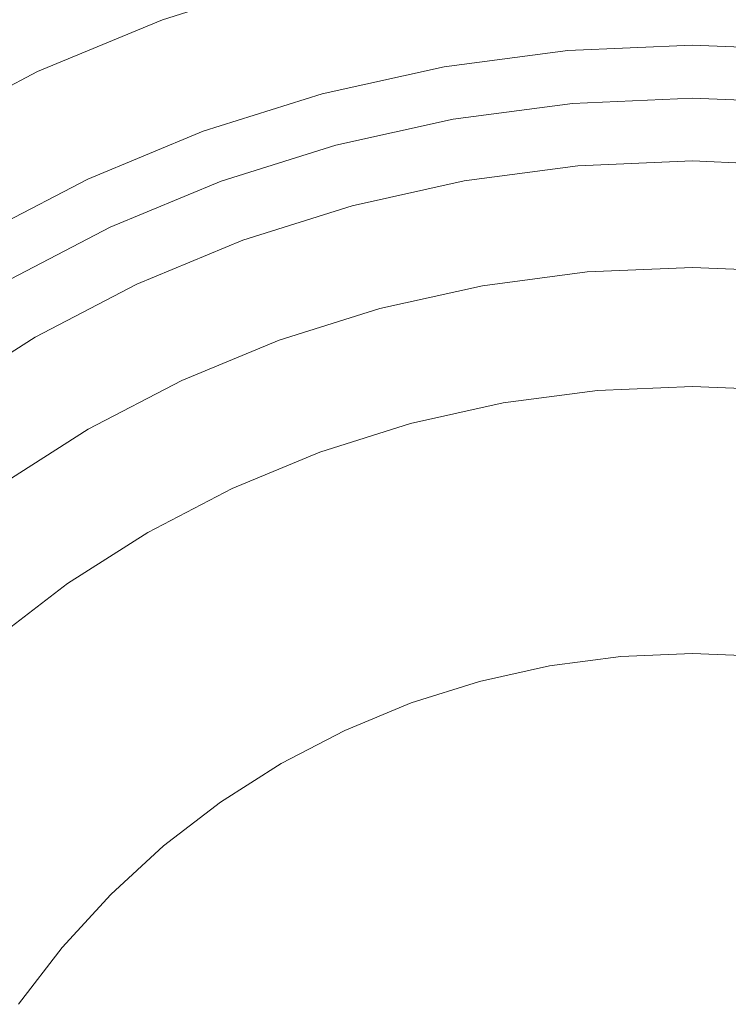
# Model space of a CAD drawing. Header units: millimetres. Extents: x -270 to 270, y -255 to 255.
# Tile 22 of 39: x -20 to 0, y 23 to 51. Entities that reach past the tile are written whole.
import ezdxf

# ---------------------------------------------------------------- set-up
doc = ezdxf.new("R2010")
doc.units = ezdxf.units.MM
doc.layers.add('LUCIDO_1', color=1, linetype='Continuous', lineweight=20, true_color=0xff0000)
doc.layers.add('Nessuna', color=7, linetype='Continuous', lineweight=9)

# ---------------------------------------------------------------- blocks, each defined once
blk = doc.blocks.new('Group')
at = {"layer": 'Nessuna', "color": 140, "linetype": 'Continuous', "lineweight": 9, "true_color": 0x00aaff, "transparency": 33554687}
for points, invisible_edges in [([(-7.799, 47.89, -70.634), (-4.467, 48.328, -70.634), (-5.564, 60.864, -69.614), (-9.984, 60.283, -69.614)], 10), ([(-4.467, 48.328, -70.634), (-1.11, 48.475, -70.634), (-1.11, 61.059, -69.614), (-5.564, 60.864, -69.614)], 10), ([(-1.11, 48.475, -70.634), (2.247, 48.328, -70.634), (3.343, 60.864, -69.614), (-1.11, 61.059, -69.614)], 10), ([(-11.079, 47.162, -70.634), (-7.799, 47.89, -70.634), (-9.984, 60.283, -69.614), (-14.336, 59.318, -69.614)], 10), ([(-14.284, 46.152, -70.634), (-11.079, 47.162, -70.634), (-14.336, 59.318, -69.614), (-18.588, 57.977, -69.614)], 10), ([(-17.388, 44.866, -70.634), (-14.284, 46.152, -70.634), (-18.588, 57.977, -69.614), (-22.706, 56.271, -69.614)], 10), ([(-20.368, 43.315, -70.634), (-17.388, 44.866, -70.634), (-22.706, 56.271, -69.614), (-26.66, 54.213, -69.614)], 10), ([(-8.633, 52.621, -92.559), (-4.886, 53.114, -92.559), (-4.597, 49.807, -98.064), (-8.056, 49.351, -98.064)], 10), ([(-4.886, 53.114, -92.559), (-1.11, 53.279, -92.559), (-1.11, 49.959, -98.064), (-4.597, 49.807, -98.064)], 10), ([(-1.11, 53.279, -92.559), (2.665, 53.114, -92.559), (2.376, 49.807, -98.064), (-1.11, 49.959, -98.064)], 10), ([(-12.322, 51.803, -92.559), (-8.633, 52.621, -92.559), (-8.056, 49.351, -98.064), (-11.463, 48.596, -98.064)], 10), ([(-20.17, 50.831, -90.813), (-16.535, 52.337, -90.813), (-16.414, 52.004, -91.039), (-20.02, 50.51, -91.039)], 15), ([(-20.02, 50.51, -91.039), (-16.414, 52.004, -91.039), (-16.299, 51.691, -91.293), (-19.879, 50.208, -91.293)], 15), ([(-15.927, 50.666, -92.559), (-12.322, 51.803, -92.559), (-11.463, 48.596, -98.064), (-14.791, 47.547, -98.064)], 10), ([(-19.879, 50.208, -91.293), (-16.299, 51.691, -91.293), (-16.193, 51.398, -91.574), (-19.747, 49.926, -91.574)], 15), ([(-19.747, 49.926, -91.574), (-16.193, 51.398, -91.574), (-16.095, 51.128, -91.88), (-19.626, 49.666, -91.88)], 15), ([(-19.626, 49.666, -91.88), (-16.095, 51.128, -91.88), (-16.006, 50.884, -92.209), (-19.516, 49.43, -92.209)], 15), ([(-19.516, 49.43, -92.209), (-16.006, 50.884, -92.209), (-15.927, 50.666, -92.559), (-19.418, 49.22, -92.559)], 11), ([(-19.418, 49.22, -92.559), (-15.927, 50.666, -92.559), (-14.791, 47.547, -98.064), (-18.015, 46.211, -98.064)], 10), ([(-23.482, 48.708, -91.039), (-20.02, 50.51, -91.039), (-19.879, 50.208, -91.293), (-23.315, 48.419, -91.293)], 15), ([(-23.315, 48.419, -91.293), (-19.879, 50.208, -91.293), (-19.747, 49.926, -91.574), (-23.16, 48.149, -91.574)], 15), ([(-23.16, 48.149, -91.574), (-19.747, 49.926, -91.574), (-19.626, 49.666, -91.88), (-23.016, 47.901, -91.88)], 15), ([(-8.056, 49.351, -98.064), (-4.597, 49.807, -98.064), (-3.115, 32.871, -98.064), (-5.104, 32.609, -98.064)], 10), ([(-4.597, 49.807, -98.064), (-1.11, 49.959, -98.064), (-1.11, 32.959, -98.064), (-3.115, 32.871, -98.064)], 10), ([(0.894, 32.871, -98.064), (-1.11, 32.959, -98.064), (-1.11, 49.959, -98.064), (2.376, 49.807, -98.064)], 10), ([(-23.016, 47.901, -91.88), (-19.626, 49.666, -91.88), (-19.516, 49.43, -92.209), (-22.886, 47.676, -92.209)], 15), ([(-22.886, 47.676, -92.209), (-19.516, 49.43, -92.209), (-19.418, 49.22, -92.559), (-22.77, 47.475, -92.559)], 11), ([(-5.104, 32.609, -98.064), (-7.063, 32.175, -98.064), (-11.463, 48.596, -98.064), (-8.056, 49.351, -98.064)], 10), ([(-22.77, 47.475, -92.559), (-19.418, 49.22, -92.559), (-18.015, 46.211, -98.064), (-21.11, 44.6, -98.064)], 10), ([(-14.791, 47.547, -98.064), (-11.463, 48.596, -98.064), (-7.063, 32.175, -98.064), (-8.977, 31.572, -98.064)], 10), ([(-4.452, 48.159, -70.655), (-1.11, 48.304, -70.655), (-1.11, 48.475, -70.634), (-4.467, 48.328, -70.634)], 11), ([(-1.11, 48.304, -70.655), (2.232, 48.159, -70.655), (2.247, 48.328, -70.634), (-1.11, 48.475, -70.634)], 11), ([(-7.769, 47.722, -70.655), (-4.452, 48.159, -70.655), (-4.467, 48.328, -70.634), (-7.799, 47.89, -70.634)], 11), ([(-7.74, 47.556, -70.691), (-4.438, 47.991, -70.691), (-4.452, 48.159, -70.655), (-7.769, 47.722, -70.655)], 15), ([(-4.438, 47.991, -70.691), (-1.11, 48.136, -70.691), (-1.11, 48.304, -70.655), (-4.452, 48.159, -70.655)], 15), ([(-1.11, 48.136, -70.691), (2.217, 47.991, -70.691), (2.232, 48.159, -70.655), (-1.11, 48.304, -70.655)], 15), ([(-11.035, 46.998, -70.655), (-7.769, 47.722, -70.655), (-7.799, 47.89, -70.634), (-11.079, 47.162, -70.634)], 11), ([(-7.711, 47.395, -70.741), (-4.423, 47.828, -70.741), (-4.438, 47.991, -70.691), (-7.74, 47.556, -70.691)], 15), ([(-4.423, 47.828, -70.741), (-1.11, 47.972, -70.741), (-1.11, 48.136, -70.691), (-4.438, 47.991, -70.691)], 15), ([(-4.41, 47.669, -70.805), (-1.11, 47.813, -70.805), (-1.11, 47.972, -70.741), (-4.423, 47.828, -70.741)], 15), ([(-1.11, 47.972, -70.741), (2.203, 47.828, -70.741), (2.217, 47.991, -70.691), (-1.11, 48.136, -70.691)], 15), ([(-1.11, 47.813, -70.805), (2.189, 47.669, -70.805), (2.203, 47.828, -70.741), (-1.11, 47.972, -70.741)], 15), ([(-10.991, 46.836, -70.691), (-7.74, 47.556, -70.691), (-7.769, 47.722, -70.655), (-11.035, 46.998, -70.655)], 15), ([(-7.684, 47.238, -70.805), (-4.41, 47.669, -70.805), (-4.423, 47.828, -70.741), (-7.711, 47.395, -70.741)], 15), ([(-7.657, 47.087, -70.882), (-4.396, 47.516, -70.882), (-4.41, 47.669, -70.805), (-7.684, 47.238, -70.805)], 15), ([(-4.396, 47.516, -70.882), (-1.11, 47.66, -70.882), (-1.11, 47.813, -70.805), (-4.41, 47.669, -70.805)], 15), ([(-4.383, 47.371, -70.972), (-1.11, 47.513, -70.972), (-1.11, 47.66, -70.882), (-4.396, 47.516, -70.882)], 15), ([(-1.11, 47.66, -70.882), (2.175, 47.516, -70.882), (2.189, 47.669, -70.805), (-1.11, 47.813, -70.805)], 15), ([(-1.11, 47.513, -70.972), (2.163, 47.371, -70.972), (2.175, 47.516, -70.882), (-1.11, 47.66, -70.882)], 15), ([(-8.977, 31.572, -98.064), (-10.831, 30.804, -98.064), (-18.015, 46.211, -98.064), (-14.791, 47.547, -98.064)], 10), ([(-10.949, 46.677, -70.741), (-7.711, 47.395, -70.741), (-7.74, 47.556, -70.691), (-10.991, 46.836, -70.691)], 15), ([(-10.908, 46.523, -70.805), (-7.684, 47.238, -70.805), (-7.711, 47.395, -70.741), (-10.949, 46.677, -70.741)], 15), ([(-7.632, 46.943, -70.972), (-4.383, 47.371, -70.972), (-4.396, 47.516, -70.882), (-7.657, 47.087, -70.882)], 15), ([(-7.608, 46.807, -71.075), (-4.371, 47.233, -71.075), (-4.383, 47.371, -70.972), (-7.632, 46.943, -70.972)], 15), ([(-4.371, 47.233, -71.075), (-1.11, 47.376, -71.075), (-1.11, 47.513, -70.972), (-4.383, 47.371, -70.972)], 15), ([(-4.36, 47.105, -71.189), (-1.11, 47.247, -71.189), (-1.11, 47.376, -71.075), (-4.371, 47.233, -71.075)], 15), ([(-1.11, 47.376, -71.075), (2.151, 47.233, -71.075), (2.163, 47.371, -70.972), (-1.11, 47.513, -70.972)], 15), ([(-1.11, 47.247, -71.189), (2.14, 47.105, -71.189), (2.151, 47.233, -71.075), (-1.11, 47.376, -71.075)], 15), ([(-14.225, 45.992, -70.655), (-11.035, 46.998, -70.655), (-11.079, 47.162, -70.634), (-14.284, 46.152, -70.634)], 11), ([(-10.868, 46.375, -70.882), (-7.657, 47.087, -70.882), (-7.684, 47.238, -70.805), (-10.908, 46.523, -70.805)], 15), ([(-10.83, 46.234, -70.972), (-7.632, 46.943, -70.972), (-7.657, 47.087, -70.882), (-10.868, 46.375, -70.882)], 15), ([(-7.585, 46.681, -71.189), (-4.36, 47.105, -71.189), (-4.371, 47.233, -71.075), (-7.608, 46.807, -71.075)], 15), ([(-7.565, 46.564, -71.313), (-4.35, 46.987, -71.313), (-4.36, 47.105, -71.189), (-7.585, 46.681, -71.189)], 15), ([(-4.35, 46.987, -71.313), (-1.11, 47.129, -71.313), (-1.11, 47.247, -71.189), (-4.36, 47.105, -71.189)], 15), ([(-4.341, 46.881, -71.447), (-1.11, 47.022, -71.447), (-1.11, 47.129, -71.313), (-4.35, 46.987, -71.313)], 15), ([(-1.11, 47.129, -71.313), (2.129, 46.987, -71.313), (2.14, 47.105, -71.189), (-1.11, 47.247, -71.189)], 15), ([(-1.11, 47.022, -71.447), (2.12, 46.881, -71.447), (2.129, 46.987, -71.313), (-1.11, 47.129, -71.313)], 15), ([(-14.168, 45.834, -70.691), (-10.991, 46.836, -70.691), (-11.035, 46.998, -70.655), (-14.225, 45.992, -70.655)], 15), ([(-14.112, 45.68, -70.741), (-10.949, 46.677, -70.741), (-10.991, 46.836, -70.691), (-14.168, 45.834, -70.691)], 15), ([(-10.795, 46.101, -71.075), (-7.608, 46.807, -71.075), (-7.632, 46.943, -70.972), (-10.83, 46.234, -70.972)], 15), ([(-10.761, 45.976, -71.189), (-7.585, 46.681, -71.189), (-7.608, 46.807, -71.075), (-10.795, 46.101, -71.075)], 15), ([(-7.546, 46.459, -71.447), (-4.341, 46.881, -71.447), (-4.35, 46.987, -71.313), (-7.565, 46.564, -71.313)], 15), ([(-7.53, 46.365, -71.59), (-4.332, 46.786, -71.59), (-4.341, 46.881, -71.447), (-7.546, 46.459, -71.447)], 15), ([(-7.515, 46.283, -71.741), (-4.325, 46.703, -71.741), (-4.332, 46.786, -71.59), (-7.53, 46.365, -71.59)], 15), ([(-4.332, 46.786, -71.59), (-1.11, 46.926, -71.59), (-1.11, 47.022, -71.447), (-4.341, 46.881, -71.447)], 15), ([(-4.325, 46.703, -71.741), (-1.11, 46.844, -71.741), (-1.11, 46.926, -71.59), (-4.332, 46.786, -71.59)], 15), ([(-4.319, 46.634, -71.898), (-1.11, 46.774, -71.898), (-1.11, 46.844, -71.741), (-4.325, 46.703, -71.741)], 15), ([(-1.11, 46.926, -71.59), (2.112, 46.786, -71.59), (2.12, 46.881, -71.447), (-1.11, 47.022, -71.447)], 15), ([(-1.11, 46.844, -71.741), (2.104, 46.703, -71.741), (2.112, 46.786, -71.59), (-1.11, 46.926, -71.59)], 15), ([(-1.11, 46.774, -71.898), (2.098, 46.634, -71.898), (2.104, 46.703, -71.741), (-1.11, 46.844, -71.741)], 15), ([(-14.057, 45.53, -70.805), (-10.908, 46.523, -70.805), (-10.949, 46.677, -70.741), (-14.112, 45.68, -70.741)], 15), ([(-14.005, 45.386, -70.882), (-10.868, 46.375, -70.882), (-10.908, 46.523, -70.805), (-14.057, 45.53, -70.805)], 15), ([(-10.731, 45.862, -71.313), (-7.565, 46.564, -71.313), (-7.585, 46.681, -71.189), (-10.761, 45.976, -71.189)], 15), ([(-10.703, 45.759, -71.447), (-7.546, 46.459, -71.447), (-7.565, 46.564, -71.313), (-10.731, 45.862, -71.313)], 15), ([(-7.503, 46.215, -71.898), (-4.319, 46.634, -71.898), (-4.325, 46.703, -71.741), (-7.515, 46.283, -71.741)], 15), ([(-7.494, 46.16, -72.06), (-4.314, 46.579, -72.06), (-4.319, 46.634, -71.898), (-7.503, 46.215, -71.898)], 14), ([(-6.978, 43.233, -82.112), (-4.055, 43.618, -82.112), (-4.314, 46.579, -72.06), (-7.494, 46.16, -72.06)], 10), ([(-4.314, 46.579, -72.06), (-1.11, 46.719, -72.06), (-1.11, 46.774, -71.898), (-4.319, 46.634, -71.898)], 14), ([(-4.055, 43.618, -82.112), (-1.11, 43.746, -82.112), (-1.11, 46.719, -72.06), (-4.314, 46.579, -72.06)], 10), ([(-1.11, 46.719, -72.06), (2.093, 46.579, -72.06), (2.098, 46.634, -71.898), (-1.11, 46.774, -71.898)], 14), ([(-1.11, 43.746, -82.112), (1.834, 43.618, -82.112), (2.093, 46.579, -72.06), (-1.11, 46.719, -72.06)], 10), ([(-13.955, 45.249, -70.972), (-10.83, 46.234, -70.972), (-10.868, 46.375, -70.882), (-14.005, 45.386, -70.882)], 15), ([(-13.908, 45.119, -71.075), (-10.795, 46.101, -71.075), (-10.83, 46.234, -70.972), (-13.955, 45.249, -70.972)], 15), ([(-10.678, 45.667, -71.59), (-7.53, 46.365, -71.59), (-7.546, 46.459, -71.447), (-10.703, 45.759, -71.447)], 15), ([(-10.657, 45.587, -71.741), (-7.515, 46.283, -71.741), (-7.53, 46.365, -71.59), (-10.678, 45.667, -71.59)], 15), ([(-10.639, 45.52, -71.898), (-7.503, 46.215, -71.898), (-7.515, 46.283, -71.741), (-10.657, 45.587, -71.741)], 15), ([(-21.11, 44.6, -98.064), (-18.015, 46.211, -98.064), (-10.831, 30.804, -98.064), (-12.61, 29.877, -98.064)], 10), ([(-17.316, 44.712, -70.655), (-14.225, 45.992, -70.655), (-14.284, 46.152, -70.634), (-17.388, 44.866, -70.634)], 11), ([(-17.245, 44.56, -70.691), (-14.168, 45.834, -70.691), (-14.225, 45.992, -70.655), (-17.316, 44.712, -70.655)], 15), ([(-13.864, 44.998, -71.189), (-10.761, 45.976, -71.189), (-10.795, 46.101, -71.075), (-13.908, 45.119, -71.075)], 15), ([(-13.823, 44.887, -71.313), (-10.731, 45.862, -71.313), (-10.761, 45.976, -71.189), (-13.864, 44.998, -71.189)], 15), ([(-10.624, 45.466, -72.06), (-7.494, 46.16, -72.06), (-7.503, 46.215, -71.898), (-10.639, 45.52, -71.898)], 14), ([(-9.855, 42.595, -82.112), (-6.978, 43.233, -82.112), (-7.494, 46.16, -72.06), (-10.624, 45.466, -72.06)], 10), ([(-17.175, 44.411, -70.741), (-14.112, 45.68, -70.741), (-14.168, 45.834, -70.691), (-17.245, 44.56, -70.691)], 15), ([(-17.108, 44.266, -70.805), (-14.057, 45.53, -70.805), (-14.112, 45.68, -70.741), (-17.175, 44.411, -70.741)], 15), ([(-13.787, 44.786, -71.447), (-10.703, 45.759, -71.447), (-10.731, 45.862, -71.313), (-13.823, 44.887, -71.313)], 15), ([(-13.754, 44.697, -71.59), (-10.678, 45.667, -71.59), (-10.703, 45.759, -71.447), (-13.787, 44.786, -71.447)], 15), ([(-17.043, 44.127, -70.882), (-14.005, 45.386, -70.882), (-14.057, 45.53, -70.805), (-17.108, 44.266, -70.805)], 15), ([(-13.726, 44.619, -71.741), (-10.657, 45.587, -71.741), (-10.678, 45.667, -71.59), (-13.754, 44.697, -71.59)], 15), ([(-13.702, 44.554, -71.898), (-10.639, 45.52, -71.898), (-10.657, 45.587, -71.741), (-13.726, 44.619, -71.741)], 15), ([(-13.683, 44.502, -72.06), (-10.624, 45.466, -72.06), (-10.639, 45.52, -71.898), (-13.702, 44.554, -71.898)], 14), ([(-12.666, 41.709, -82.112), (-9.855, 42.595, -82.112), (-10.624, 45.466, -72.06), (-13.683, 44.502, -72.06)], 10), ([(-16.982, 43.995, -70.972), (-13.955, 45.249, -70.972), (-14.005, 45.386, -70.882), (-17.043, 44.127, -70.882)], 15), ([(-16.923, 43.87, -71.075), (-13.908, 45.119, -71.075), (-13.955, 45.249, -70.972), (-16.982, 43.995, -70.972)], 15), ([(-20.283, 43.167, -70.655), (-17.316, 44.712, -70.655), (-17.388, 44.866, -70.634), (-20.368, 43.315, -70.634)], 11), ([(-16.869, 43.753, -71.189), (-13.864, 44.998, -71.189), (-13.908, 45.119, -71.075), (-16.923, 43.87, -71.075)], 15), ([(-16.819, 43.646, -71.313), (-13.823, 44.887, -71.313), (-13.864, 44.998, -71.189), (-16.869, 43.753, -71.189)], 15), ([(-16.774, 43.549, -71.447), (-13.787, 44.786, -71.447), (-13.823, 44.887, -71.313), (-16.819, 43.646, -71.313)], 15), ([(-12.61, 29.877, -98.064), (-14.303, 28.799, -98.064), (-24.053, 42.725, -98.064), (-21.11, 44.6, -98.064)], 10), ([(-20.199, 43.022, -70.691), (-17.245, 44.56, -70.691), (-17.316, 44.712, -70.655), (-20.283, 43.167, -70.655)], 15), ([(-16.733, 43.463, -71.59), (-13.754, 44.697, -71.59), (-13.787, 44.786, -71.447), (-16.774, 43.549, -71.447)], 15), ([(-16.699, 43.388, -71.741), (-13.726, 44.619, -71.741), (-13.754, 44.697, -71.59), (-16.733, 43.463, -71.59)], 15), ([(-16.669, 43.325, -71.898), (-13.702, 44.554, -71.898), (-13.726, 44.619, -71.741), (-16.699, 43.388, -71.741)], 15), ([(-20.117, 42.879, -70.741), (-17.175, 44.411, -70.741), (-17.245, 44.56, -70.691), (-20.199, 43.022, -70.691)], 15), ([(-20.037, 42.741, -70.805), (-17.108, 44.266, -70.805), (-17.175, 44.411, -70.741), (-20.117, 42.879, -70.741)], 15), ([(-16.646, 43.274, -72.06), (-13.683, 44.502, -72.06), (-13.702, 44.554, -71.898), (-16.669, 43.325, -71.898)], 14), ([(-15.39, 40.581, -82.112), (-12.666, 41.709, -82.112), (-13.683, 44.502, -72.06), (-16.646, 43.274, -72.06)], 10), ([(-19.961, 42.609, -70.882), (-17.043, 44.127, -70.882), (-17.108, 44.266, -70.805), (-20.037, 42.741, -70.805)], 15), ([(-19.888, 42.482, -70.972), (-16.982, 43.995, -70.972), (-17.043, 44.127, -70.882), (-19.961, 42.609, -70.882)], 15), ([(-19.819, 42.363, -71.075), (-16.923, 43.87, -71.075), (-16.982, 43.995, -70.972), (-19.888, 42.482, -70.972)], 15), ([(-19.754, 42.251, -71.189), (-16.869, 43.753, -71.189), (-16.923, 43.87, -71.075), (-19.819, 42.363, -71.075)], 15), ([(-19.695, 42.149, -71.313), (-16.819, 43.646, -71.313), (-16.869, 43.753, -71.189), (-19.754, 42.251, -71.189)], 15), ([(-19.642, 42.056, -71.447), (-16.774, 43.549, -71.447), (-16.819, 43.646, -71.313), (-19.695, 42.149, -71.313)], 15), ([(-19.594, 41.974, -71.59), (-16.733, 43.463, -71.59), (-16.774, 43.549, -71.447), (-19.642, 42.056, -71.447)], 15), ([(-6.929, 42.956, -82.932), (-4.031, 43.337, -82.932), (-4.055, 43.618, -82.112), (-6.978, 43.233, -82.112)], 11), ([(-4.031, 43.337, -82.932), (-1.11, 43.465, -82.932), (-1.11, 43.746, -82.112), (-4.055, 43.618, -82.112)], 11), ([(-1.11, 43.465, -82.932), (1.81, 43.337, -82.932), (1.834, 43.618, -82.112), (-1.11, 43.746, -82.112)], 11), ([(-19.553, 41.902, -71.741), (-16.699, 43.388, -71.741), (-16.733, 43.463, -71.59), (-19.594, 41.974, -71.59)], 15), ([(-19.518, 41.842, -71.898), (-16.669, 43.325, -71.898), (-16.699, 43.388, -71.741), (-19.553, 41.902, -71.741)], 15), ([(-19.49, 41.794, -72.06), (-16.646, 43.274, -72.06), (-16.669, 43.325, -71.898), (-19.518, 41.842, -71.898)], 14), ([(-18.004, 39.22, -82.112), (-15.39, 40.581, -82.112), (-16.646, 43.274, -72.06), (-19.49, 41.794, -72.06)], 10), ([(-9.782, 42.323, -82.932), (-6.929, 42.956, -82.932), (-6.978, 43.233, -82.112), (-9.855, 42.595, -82.112)], 11), ([(-6.868, 42.61, -83.724), (-4, 42.987, -83.724), (-4.031, 43.337, -82.932), (-6.929, 42.956, -82.932)], 15), ([(-4, 42.987, -83.724), (-1.11, 43.114, -83.724), (-1.11, 43.465, -82.932), (-4.031, 43.337, -82.932)], 15), ([(-1.11, 43.114, -83.724), (1.779, 42.987, -83.724), (1.81, 43.337, -82.932), (-1.11, 43.465, -82.932)], 15), ([(-9.691, 41.984, -83.724), (-6.868, 42.61, -83.724), (-6.929, 42.956, -82.932), (-9.782, 42.323, -82.932)], 15), ([(-6.795, 42.198, -84.482), (-3.964, 42.57, -84.482), (-4, 42.987, -83.724), (-6.868, 42.61, -83.724)], 15), ([(-3.964, 42.57, -84.482), (-1.11, 42.695, -84.482), (-1.11, 43.114, -83.724), (-4, 42.987, -83.724)], 15), ([(-1.11, 42.695, -84.482), (1.743, 42.57, -84.482), (1.779, 42.987, -83.724), (-1.11, 43.114, -83.724)], 15), ([(-26.822, 40.601, -98.064), (-24.053, 42.725, -98.064), (-14.303, 28.799, -98.064), (-15.894, 27.578, -98.064)], 10), ([(-3.921, 42.09, -85.202), (-1.11, 42.212, -85.202), (-1.11, 42.695, -84.482), (-3.964, 42.57, -84.482)], 15), ([(-1.11, 42.212, -85.202), (1.701, 42.09, -85.202), (1.743, 42.57, -84.482), (-1.11, 42.695, -84.482)], 15), ([(-22.651, 40.722, -70.972), (-19.888, 42.482, -70.972), (-19.961, 42.609, -70.882), (-22.735, 40.841, -70.882)], 15), ([(-22.572, 40.609, -71.075), (-19.819, 42.363, -71.075), (-19.888, 42.482, -70.972), (-22.651, 40.722, -70.972)], 15), ([(-12.57, 41.444, -82.932), (-9.782, 42.323, -82.932), (-9.855, 42.595, -82.112), (-12.666, 41.709, -82.112)], 11), ([(-9.583, 41.58, -84.482), (-6.795, 42.198, -84.482), (-6.868, 42.61, -83.724), (-9.691, 41.984, -83.724)], 15), ([(-6.711, 41.722, -85.202), (-3.921, 42.09, -85.202), (-3.964, 42.57, -84.482), (-6.795, 42.198, -84.482)], 15), ([(-22.498, 40.504, -71.189), (-19.754, 42.251, -71.189), (-19.819, 42.363, -71.075), (-22.572, 40.609, -71.075)], 15), ([(-22.43, 40.407, -71.313), (-19.695, 42.149, -71.313), (-19.754, 42.251, -71.189), (-22.498, 40.504, -71.189)], 15), ([(-22.369, 40.319, -71.447), (-19.642, 42.056, -71.447), (-19.695, 42.149, -71.313), (-22.43, 40.407, -71.313)], 15), ([(-12.45, 41.114, -83.724), (-9.691, 41.984, -83.724), (-9.782, 42.323, -82.932), (-12.57, 41.444, -82.932)], 15), ([(-9.458, 41.113, -85.202), (-6.711, 41.722, -85.202), (-6.795, 42.198, -84.482), (-9.583, 41.58, -84.482)], 15), ([(-3.874, 41.549, -85.877), (-1.11, 41.669, -85.877), (-1.11, 42.212, -85.202), (-3.921, 42.09, -85.202)], 15), ([(-1.11, 41.669, -85.877), (1.653, 41.549, -85.877), (1.701, 42.09, -85.202), (-1.11, 42.212, -85.202)], 15), ([(-22.314, 40.241, -71.59), (-19.594, 41.974, -71.59), (-19.642, 42.056, -71.447), (-22.369, 40.319, -71.447)], 15), ([(-22.267, 40.173, -71.741), (-19.553, 41.902, -71.741), (-19.594, 41.974, -71.59), (-22.314, 40.241, -71.59)], 15), ([(-22.227, 40.116, -71.898), (-19.518, 41.842, -71.898), (-19.553, 41.902, -71.741), (-22.267, 40.173, -71.741)], 15), ([(-22.195, 40.071, -72.06), (-19.49, 41.794, -72.06), (-19.518, 41.842, -71.898), (-22.227, 40.116, -71.898)], 14), ([(-12.307, 40.721, -84.482), (-9.583, 41.58, -84.482), (-9.691, 41.984, -83.724), (-12.45, 41.114, -83.724)], 15), ([(-6.617, 41.187, -85.877), (-3.874, 41.549, -85.877), (-3.921, 42.09, -85.202), (-6.711, 41.722, -85.202)], 15), ([(-20.49, 37.636, -82.112), (-18.004, 39.22, -82.112), (-19.49, 41.794, -72.06), (-22.195, 40.071, -72.06)], 10), ([(-15.271, 40.326, -82.932), (-12.57, 41.444, -82.932), (-12.666, 41.709, -82.112), (-15.39, 40.581, -82.112)], 11), ([(-12.142, 40.267, -85.202), (-9.458, 41.113, -85.202), (-9.583, 41.58, -84.482), (-12.307, 40.721, -84.482)], 15), ([(-9.318, 40.589, -85.877), (-6.617, 41.187, -85.877), (-6.711, 41.722, -85.202), (-9.458, 41.113, -85.202)], 15), ([(-6.513, 40.597, -86.503), (-3.822, 40.951, -86.503), (-3.874, 41.549, -85.877), (-6.617, 41.187, -85.877)], 15), ([(-3.822, 40.951, -86.503), (-1.11, 41.07, -86.503), (-1.11, 41.669, -85.877), (-3.874, 41.549, -85.877)], 15), ([(-1.11, 41.07, -86.503), (1.601, 40.951, -86.503), (1.653, 41.549, -85.877), (-1.11, 41.669, -85.877)], 15), ([(-15.122, 40.007, -83.724), (-12.45, 41.114, -83.724), (-12.57, 41.444, -82.932), (-15.271, 40.326, -82.932)], 15), ([(-14.945, 39.628, -84.482), (-12.307, 40.721, -84.482), (-12.45, 41.114, -83.724), (-15.122, 40.007, -83.724)], 15), ([(-11.956, 39.757, -85.877), (-9.318, 40.589, -85.877), (-9.458, 41.113, -85.202), (-12.142, 40.267, -85.202)], 15), ([(-9.162, 40.01, -86.503), (-6.513, 40.597, -86.503), (-6.617, 41.187, -85.877), (-9.318, 40.589, -85.877)], 15), ([(-3.765, 40.302, -87.074), (-1.11, 40.418, -87.074), (-1.11, 41.07, -86.503), (-3.822, 40.951, -86.503)], 14), ([(-1.11, 40.418, -87.074), (1.544, 40.302, -87.074), (1.601, 40.951, -86.503), (-1.11, 41.07, -86.503)], 14), ([(-6.4, 39.955, -87.074), (-3.765, 40.302, -87.074), (-3.822, 40.951, -86.503), (-6.513, 40.597, -86.503)], 14), ([(-15.894, 27.578, -98.064), (-17.374, 26.222, -98.064), (-29.395, 38.243, -98.064), (-26.822, 40.601, -98.064)], 10), ([(-17.863, 38.976, -82.932), (-15.271, 40.326, -82.932), (-15.39, 40.581, -82.112), (-18.004, 39.22, -82.112)], 11), ([(-14.741, 39.19, -85.202), (-12.142, 40.267, -85.202), (-12.307, 40.721, -84.482), (-14.945, 39.628, -84.482)], 15), ([(-11.751, 39.193, -86.503), (-9.162, 40.01, -86.503), (-9.318, 40.589, -85.877), (-11.956, 39.757, -85.877)], 15), ([(-8.994, 39.38, -87.074), (-6.4, 39.955, -87.074), (-6.513, 40.597, -86.503), (-9.162, 40.01, -86.503)], 14), ([(-17.688, 38.672, -83.724), (-15.122, 40.007, -83.724), (-15.271, 40.326, -82.932), (-17.863, 38.976, -82.932)], 15), ([(-14.512, 38.698, -85.877), (-11.956, 39.757, -85.877), (-12.142, 40.267, -85.202), (-14.741, 39.19, -85.202)], 15), ([(-5.104, 32.609, -93.064), (-3.115, 32.871, -93.064), (-3.765, 40.302, -87.074), (-6.4, 39.955, -87.074)], 10), ([(-3.115, 32.871, -93.064), (-1.11, 32.959, -93.064), (-1.11, 40.418, -87.074), (-3.765, 40.302, -87.074)], 10), ([(-1.11, 32.959, -93.064), (0.894, 32.871, -93.064), (1.544, 40.302, -87.074), (-1.11, 40.418, -87.074)], 10), ([(-17.478, 38.309, -84.482), (-14.945, 39.628, -84.482), (-15.122, 40.007, -83.724), (-17.688, 38.672, -83.724)], 15), ([(-11.528, 38.581, -87.074), (-8.994, 39.38, -87.074), (-9.162, 40.01, -86.503), (-11.751, 39.193, -86.503)], 14), ([(-7.063, 32.175, -93.064), (-5.104, 32.609, -93.064), (-6.4, 39.955, -87.074), (-8.994, 39.38, -87.074)], 10), ([(-17.237, 37.891, -85.202), (-14.741, 39.19, -85.202), (-14.945, 39.628, -84.482), (-17.478, 38.309, -84.482)], 15), ([(-14.258, 38.155, -86.503), (-11.751, 39.193, -86.503), (-11.956, 39.757, -85.877), (-14.512, 38.698, -85.877)], 15), ([(-8.977, 31.572, -93.064), (-7.063, 32.175, -93.064), (-8.994, 39.38, -87.074), (-11.528, 38.581, -87.074)], 10), ([(-20.329, 37.405, -82.932), (-17.863, 38.976, -82.932), (-18.004, 39.22, -82.112), (-20.49, 37.636, -82.112)], 11), ([(-16.966, 37.421, -85.877), (-14.512, 38.698, -85.877), (-14.741, 39.19, -85.202), (-17.237, 37.891, -85.202)], 15), ([(-13.983, 37.564, -87.074), (-11.528, 38.581, -87.074), (-11.751, 39.193, -86.503), (-14.258, 38.155, -86.503)], 14), ([(-20.127, 37.118, -83.724), (-17.688, 38.672, -83.724), (-17.863, 38.976, -82.932), (-20.329, 37.405, -82.932)], 15), ([(-19.887, 36.775, -84.482), (-17.478, 38.309, -84.482), (-17.688, 38.672, -83.724), (-20.127, 37.118, -83.724)], 15), ([(-16.666, 36.902, -86.503), (-14.258, 38.155, -86.503), (-14.512, 38.698, -85.877), (-16.966, 37.421, -85.877)], 15), ([(-10.831, 30.804, -93.064), (-8.977, 31.572, -93.064), (-11.528, 38.581, -87.074), (-13.983, 37.564, -87.074)], 10), ([(-19.61, 36.379, -85.202), (-17.237, 37.891, -85.202), (-17.478, 38.309, -84.482), (-19.887, 36.775, -84.482)], 15), ([(-31.752, 35.67, -98.064), (-29.395, 38.243, -98.064), (-17.374, 26.222, -98.064), (-18.729, 24.743, -98.064)], 10), ([(-16.34, 36.337, -87.074), (-13.983, 37.564, -87.074), (-14.258, 38.155, -86.503), (-16.666, 36.902, -86.503)], 14), ([(-19.299, 35.934, -85.877), (-16.966, 37.421, -85.877), (-17.237, 37.891, -85.202), (-19.61, 36.379, -85.202)], 15), ([(-18.955, 35.443, -86.503), (-16.666, 36.902, -86.503), (-16.966, 37.421, -85.877), (-19.299, 35.934, -85.877)], 15), ([(-12.61, 29.877, -93.064), (-10.831, 30.804, -93.064), (-13.983, 37.564, -87.074), (-16.34, 36.337, -87.074)], 10), ([(-22.153, 35.036, -84.482), (-19.887, 36.775, -84.482), (-20.127, 37.118, -83.724), (-22.422, 35.357, -83.724)], 15), ([(-18.581, 34.91, -87.074), (-16.34, 36.337, -87.074), (-16.666, 36.902, -86.503), (-18.955, 35.443, -86.503)], 14), ([(-21.843, 34.666, -85.202), (-19.61, 36.379, -85.202), (-19.887, 36.775, -84.482), (-22.153, 35.036, -84.482)], 15), ([(-21.493, 34.25, -85.877), (-19.299, 35.934, -85.877), (-19.61, 36.379, -85.202), (-21.843, 34.666, -85.202)], 15), ([(-14.303, 28.799, -93.064), (-12.61, 29.877, -93.064), (-16.34, 36.337, -87.074), (-18.581, 34.91, -87.074)], 10), ([(-21.108, 33.791, -86.503), (-18.955, 35.443, -86.503), (-19.299, 35.934, -85.877), (-21.493, 34.25, -85.877)], 15), ([(-33.876, 32.902, -98.064), (-31.752, 35.67, -98.064), (-18.729, 24.743, -98.064), (-19.951, 23.151, -98.064)], 10), ([(-20.689, 33.292, -87.074), (-18.581, 34.91, -87.074), (-18.955, 35.443, -86.503), (-21.108, 33.791, -86.503)], 14), ([(-15.894, 27.578, -93.064), (-14.303, 28.799, -93.064), (-18.581, 34.91, -87.074), (-20.689, 33.292, -87.074)], 10), ([(-17.374, 26.222, -93.064), (-15.894, 27.578, -93.064), (-20.689, 33.292, -87.074), (-22.648, 31.497, -87.074)], 10), ([(-5.104, 32.609, -93.064), (-5.104, 32.609, -98.064), (-3.115, 32.871, -98.064), (-3.115, 32.871, -93.064)], 5), ([(-3.115, 32.871, -93.064), (-3.115, 32.871, -98.064), (-1.11, 32.959, -98.064), (-1.11, 32.959, -93.064)], 5), ([(-1.11, 32.959, -93.064), (-1.11, 32.959, -98.064), (0.894, 32.871, -98.064), (0.894, 32.871, -93.064)], 5), ([(-7.063, 32.175, -93.064), (-7.063, 32.175, -98.064), (-5.104, 32.609, -98.064), (-5.104, 32.609, -93.064)], 5), ([(-8.977, 31.572, -93.064), (-8.977, 31.572, -98.064), (-7.063, 32.175, -98.064), (-7.063, 32.175, -93.064)], 5), ([(-18.729, 24.743, -93.064), (-17.374, 26.222, -93.064), (-22.648, 31.497, -87.074), (-24.444, 29.538, -87.074)], 10), ([(-10.831, 30.804, -93.064), (-10.831, 30.804, -98.064), (-8.977, 31.572, -98.064), (-8.977, 31.572, -93.064)], 5), ([(-12.61, 29.877, -93.064), (-12.61, 29.877, -98.064), (-10.831, 30.804, -98.064), (-10.831, 30.804, -93.064)], 5), ([(-14.303, 28.799, -93.064), (-14.303, 28.799, -98.064), (-12.61, 29.877, -98.064), (-12.61, 29.877, -93.064)], 5), ([(-19.951, 23.151, -93.064), (-18.729, 24.743, -93.064), (-24.444, 29.538, -87.074), (-26.061, 27.43, -87.074)], 10), ([(-15.894, 27.578, -93.064), (-15.894, 27.578, -98.064), (-14.303, 28.799, -98.064), (-14.303, 28.799, -93.064)], 5), ([(-17.374, 26.222, -93.064), (-17.374, 26.222, -98.064), (-15.894, 27.578, -98.064), (-15.894, 27.578, -93.064)], 5), ([(-18.729, 24.743, -93.064), (-18.729, 24.743, -98.064), (-17.374, 26.222, -98.064), (-17.374, 26.222, -93.064)], 5), ([(-19.951, 23.151, -93.064), (-19.951, 23.151, -98.064), (-18.729, 24.743, -98.064), (-18.729, 24.743, -93.064)], 5)]:
    blk.add_3dface(points, dxfattribs=dict(at, invisible_edges=invisible_edges))

msp = doc.modelspace()

# ---------------------------------------------------------------- block references
at = {"layer": 'LUCIDO_1', "color": 7, "transparency": 33554687}
msp.add_blockref('Group', (0, 0), dxfattribs=at)

doc.saveas('drawing.dxf')
